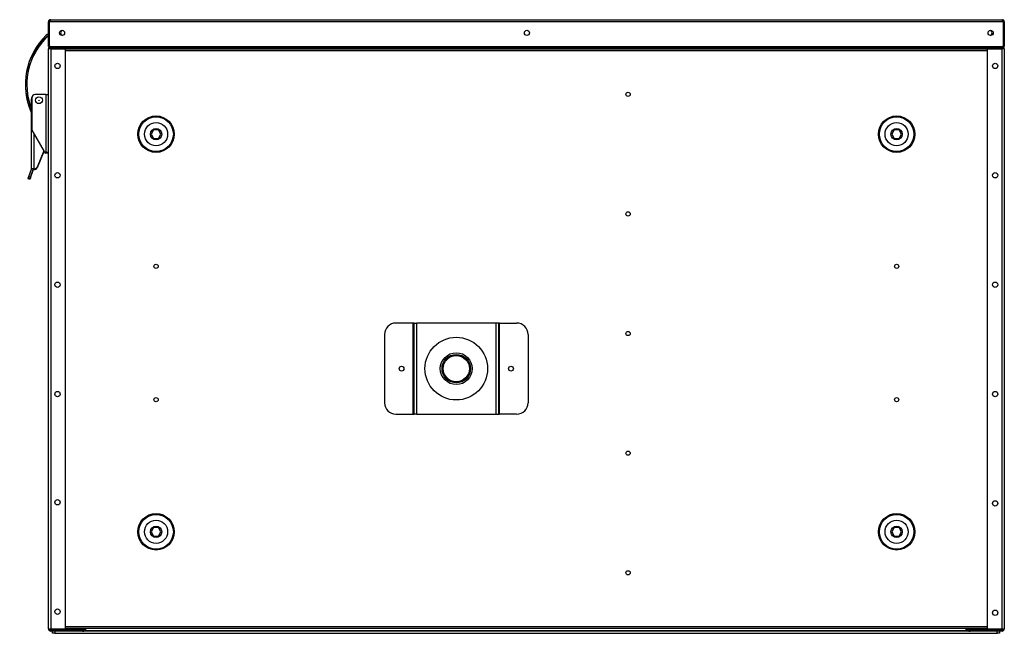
# Model space of a CAD drawing. Header units: millimetres. Extents: x 242 to 3657, y 247 to 3375.
# Tile 3 of 6: x 1378 to 2242, y 2836 to 3375. Entities that reach past the tile are written whole.
import ezdxf

# ---------------------------------------------------------------- set-up
doc = ezdxf.new("R2010")
doc.units = ezdxf.units.MM
for name, color, linetype in [('BURTA', 7, 'Continuous'), ('Domyślne', 7, 'Continuous'), ('DRZWI_ZEW_V', 7, 'Continuous'), ('MOC_REKU_TYŁ_NOW', 7, 'Continuous'), ('OBUDOWA_V', 7, 'Continuous'), ('PODLOGA_SKOS', 7, 'Continuous'), ('STOPKA', 7, 'Continuous'), ('TACKA_350V3', 7, 'Continuous'), ('TYL_DOL_SKOS', 7, 'Continuous'), ('UCHWYT_SYFONU_2S', 7, 'Continuous'), ('USZCZELKA_6_10', 7, 'Continuous'), ('USZCZELKA_DRZWI_', 7, 'Continuous'), ('USZCZELKA_PLECY_', 7, 'Continuous')]:
    doc.layers.add(name, color=color, linetype=linetype)

# ---------------------------------------------------------------- blocks, each defined once
blk = doc.blocks.new('SE3')
at = {"layer": 'BURTA', "color": 7, "linetype": 'Continuous'}
for p, q in [((1388.27, 3243.73), (1388.27, 3304.98)), ((1388.57, 3305.83), (1388.57, 3278.18)), ((1400.83, 3308.83), (1391.57, 3308.83)), ((1394.45, 3308.98), (1392.27, 3308.98)), ((1400.83, 3308.83), (1403.07, 3308.83)), ((1400.83, 3308.83), (1400.83, 3258.03)), ((1399.53, 3258.78), (1388.77, 3277.43)), ((1390.5, 3243.73), (1390.5, 3274.42)), ((1399.2, 3259.36), (1393.08, 3244.95)), ((1399.2, 3258.76), (1393.08, 3244.35)), ((1399.53, 3258.18), (1399.05, 3259.01)), ((1403.07, 3258.03), (1400.83, 3258.03)), ((1400.83, 3258.03), (1400.83, 3258.03)), ((1400.83, 3258.03), (1400.83, 3257.43)), ((1403.07, 3257.43), (1400.83, 3257.43)), ((1400.83, 3257.43), (1400.83, 3257.43)), ((1385.85, 3236.91), (1388.22, 3243.44)), ((1387.26, 3236.4), (1389.63, 3242.92)), ((1387.26, 3235.8), (1389.63, 3242.32)), ((1388.27, 3243.69), (1388.27, 3243.73)), ((1390.5, 3243.73), (1388.27, 3243.73)), ((1390.5, 3243.13), (1389.69, 3243.13)), ((1389.77, 3243.69), (1389.77, 3243.73)), ((1389.77, 3243.09), (1389.77, 3243.13)), ((1390.5, 3243.73), (1391.24, 3243.73)), ((1390.5, 3243.13), (1390.5, 3243.73)), ((1390.5, 3243.13), (1391.24, 3243.13)), ((1385.33, 3235.5), (1385.85, 3236.91)), ((1386.74, 3234.99), (1385.33, 3235.5)), ((1385.33, 3234.9), (1385.53, 3235.43)), ((1386.74, 3234.39), (1385.33, 3234.9)), ((1385.85, 3236.91), (1387.26, 3236.4)), ((1387.26, 3236.4), (1386.74, 3234.99)), ((1387.26, 3235.8), (1386.74, 3234.39)), ((1387.06, 3235.87), (1387.26, 3235.8))]:
    blk.add_line(p, q, dxfattribs=at)
for radius in [3, 0.172]:
    blk.add_circle((1394.77, 3303.83), radius, dxfattribs=at)
for centre, radius, start, end in [((1403.28, 3358.65), 3.2, 93.88735, 134.36148), ((1443.14, 3317.9), 60.2, 134.36148, 204.291), ((1443.14, 3317.9), 59, 134.36148, 201.56421), ((1443.14, 3317.3), 59, 134.36148, 179.70868), ((1403.28, 3358.65), 2, 96.22725, 134.36148), ((1403.28, 3358.05), 2, 96.22725, 134.36148), ((1443.14, 3317.3), 60.2, 179.71444, 204.291), ((1392.27, 3304.98), 4, 153.94666, 180), ((1391.57, 3305.83), 3, 90, 180), ((1392.27, 3304.98), 4, 90, 108.26507), ((1394.45, 3303.98), 5, 75.93013, 90), ((1390.07, 3278.18), 1.5, 180, 210), ((1400.83, 3259.53), 1.5, 210, 269.89972), ((1400.83, 3258.93), 1.5, 210, 269.89972), ((1387.53, 3243.69), 0.737, 340, 0), ((1387.53, 3243.69), 2.24, 340, 0), ((1387.53, 3243.09), 2.24, 340, 0), ((1391.24, 3245.73), 2, 270, 337), ((1391.24, 3245.13), 2, 270, 337)]:
    blk.add_arc(centre, radius, start, end, dxfattribs=at)
at = {"layer": 'DRZWI_ZEW_V', "color": 7, "linetype": 'Continuous'}
for p, q in [((1403.07, 3350.93), (1403.07, 3372.73)), ((1403.56, 3372.73), (1403.07, 3372.73)), ((1403.77, 3372.73), (1403.56, 3372.73)), ((1404.77, 3372.73), (1403.77, 3372.73)), ((1403.77, 3372.73), (1403.77, 3350.93)), ((1404.77, 3374.43), (2240.37, 3374.43)), ((1404.77, 3372.73), (1404.77, 3374.43)), ((2240.37, 3372.73), (1404.77, 3372.73)), ((1529.4, 3374.52), (1529.4, 3374.43)), ((1543.21, 3374.43), (1543.21, 3374.52)), ((1561.49, 3374.52), (1561.49, 3374.43)), ((1572.56, 3374.52), (1572.56, 3374.43)), ((1586.37, 3374.43), (1586.37, 3374.52)), ((2240.37, 3372.73), (2240.37, 3374.43)), ((2241.36, 3372.73), (2240.37, 3372.73)), ((2241.36, 3350.93), (2241.36, 3372.73)), ((2241.37, 3372.73), (2241.57, 3372.73)), ((2242.07, 3372.73), (2241.57, 3372.73)), ((2242.07, 3372.73), (2242.07, 3350.93)), ((1403.07, 3350.93), (1403.77, 3350.93)), ((1403.77, 3350.93), (2241.36, 3350.93)), ((2241.36, 3350.93), (2242.07, 3350.93))]:
    blk.add_line(p, q, dxfattribs=at)
for centre in [(1415.07, 3362.93), (1823.07, 3362.93), (2230.07, 3362.93)]:
    blk.add_circle(centre, 2.25, dxfattribs=at)
for centre, radius, start, end in [((1404.77, 3372.73), 1.7, 90, 180), ((1404.77, 3372.73), 1, 113.57818, 180), ((2240.37, 3372.73), 1.7, 0, 90), ((1416.07, 3362.93), 2.25, 102.83959, 257.16041), ((2229.07, 3362.93), 2.25, 0, 77.16041), ((2229.07, 3362.93), 2.25, 282.83959, 0)]:
    blk.add_arc(centre, radius, start, end, dxfattribs=at)
at = {"layer": 'MOC_REKU_TYŁ_NOW', "color": 7, "linetype": 'Continuous'}
for p, q in [((1406.72, 2835.93), (1406.72, 2837.93)), ((1408.72, 2835.93), (1406.72, 2835.93)), ((1408.72, 2837.93), (1408.72, 2835.93)), ((1408.72, 2835.93), (2235.72, 2835.93)), ((2235.72, 2835.93), (2235.72, 2837.93)), ((2237.72, 2835.93), (2235.72, 2835.93)), ((2237.72, 2837.93), (2237.72, 2835.93))]:
    blk.add_line(p, q, dxfattribs=at)
at = {"layer": 'OBUDOWA_V', "color": 7, "linetype": 'Continuous'}
for p, q in [((1405.07, 3348.93), (1403.07, 3348.93)), ((1403.07, 2839.93), (1403.07, 3348.93)), ((1405.07, 3350.93), (1405.07, 3349.93)), ((1405.07, 3349.64), (1405.07, 3349.93)), ((1405.07, 3349.93), (1433.07, 3349.93)), ((1405.07, 3348.93), (1405.07, 3349.64)), ((1418.07, 3348.93), (1405.07, 3348.93)), ((1405.07, 3348.93), (1405.07, 2839.93)), ((1418.07, 2839.93), (1418.07, 3348.93)), ((1433.07, 3350.93), (1433.07, 3349.93)), ((1433.07, 3349.93), (1434.07, 3349.93)), ((1434.07, 3349.93), (1434.07, 3350.93)), ((1434.07, 3349.93), (2019.66, 3349.93)), ((2209.06, 3349.93), (2211.07, 3349.93)), ((2211.07, 3349.93), (2211.07, 3350.93)), ((2212.07, 3349.93), (2211.07, 3349.93)), ((2212.07, 3350.93), (2212.07, 3349.93)), ((2212.07, 3349.93), (2240.07, 3349.93)), ((2240.07, 3348.93), (2227.07, 3348.93)), ((2227.07, 3348.93), (2227.07, 2839.93)), ((2240.07, 3350.93), (2240.07, 3349.93)), ((2240.07, 3349.64), (2240.07, 3349.93)), ((2240.07, 3349.64), (2240.07, 3348.93)), ((2240.07, 2839.93), (2240.07, 3348.93)), ((2242.07, 3348.93), (2240.07, 3348.93)), ((2242.07, 3348.93), (2242.07, 2839.93)), ((1403.07, 2839.93), (1405.07, 2839.93)), ((1405.07, 2839.22), (1405.07, 2839.93)), ((1405.07, 2839.93), (1418.07, 2839.93)), ((1405.07, 2839.22), (1405.07, 2838.93)), ((1405.07, 2837.93), (1405.07, 2838.93)), ((1433.07, 2838.93), (1405.07, 2838.93)), ((1433.07, 2837.93), (1405.07, 2837.93)), ((1435.96, 2839.93), (1418.07, 2839.93)), ((1433.07, 2838.93), (1434.07, 2838.93)), ((1433.07, 2837.93), (1433.07, 2838.93)), ((1433.07, 2837.93), (1434.07, 2837.93)), ((1435.96, 2838.93), (1434.07, 2838.93)), ((1434.07, 2838.93), (1434.07, 2837.93)), ((2211.07, 2837.93), (1434.07, 2837.93)), ((2227.07, 2839.93), (2208.46, 2839.93)), ((2211.07, 2838.93), (2208.46, 2838.93)), ((2211.07, 2838.93), (2211.07, 2837.93)), ((2211.07, 2838.93), (2212.07, 2838.93)), ((2211.07, 2837.93), (2212.07, 2837.93)), ((2240.07, 2838.93), (2212.07, 2838.93)), ((2212.07, 2837.93), (2212.07, 2838.93)), ((2240.07, 2837.93), (2212.07, 2837.93)), ((2227.07, 2839.93), (2240.07, 2839.93)), ((2240.07, 2839.93), (2242.07, 2839.93)), ((2240.07, 2839.93), (2240.07, 2839.22)), ((2240.07, 2839.22), (2240.07, 2838.93)), ((2240.07, 2837.93), (2240.07, 2838.93))]:
    blk.add_line(p, q, dxfattribs=at)
for centre in [(1411.07, 3333.93), (2234.07, 3333.93), (1411.07, 3237.93), (2234.07, 3237.93), (1411.07, 3141.93), (2234.07, 3141.93), (1411.07, 3045.93), (2234.07, 3045.93), (1411.07, 2950.93), (2234.07, 2949.93), (1411.07, 2854.93), (2234.07, 2853.93)]:
    blk.add_circle(centre, 2.35, dxfattribs=at)
for centre, radius, start, end in [((1405.07, 3348.93), 2, 90, 180), ((1405.07, 3348.93), 1, 90, 180), ((2240.07, 3348.93), 2, 0, 90), ((2240.07, 3348.93), 1, 0, 90), ((1405.07, 2839.93), 2, 180, 270), ((1405.07, 2839.93), 1, 180, 270), ((1406.17, 2841.15), 2.23, 240.22694, 268.40098), ((2238.96, 2841.15), 2.23, 271.59902, 299.77306), ((2240.07, 2839.93), 2, 270, 0), ((2240.07, 2839.93), 1, 270, 0)]:
    blk.add_arc(centre, radius, start, end, dxfattribs=at)
at = {"layer": 'PODLOGA_SKOS', "color": 7, "linetype": 'Continuous'}
for p, q in [((1405.26, 3349.03), (1405.26, 3349.83)), ((1405.26, 3349.83), (1420.26, 3349.83)), ((1420.26, 3349.83), (2224.86, 3349.83)), ((1420.26, 3349.83), (1420.26, 3349.03)), ((2224.86, 3349.03), (2224.86, 3349.83)), ((2224.86, 3349.83), (2239.86, 3349.83)), ((2239.86, 3349.83), (2239.86, 3349.03))]:
    blk.add_line(p, q, dxfattribs=at)
at = {"layer": 'STOPKA', "color": 7, "linetype": 'Continuous'}
for centre, radius in [((1497.56, 3274.03), 16), ((1497.56, 3274.03), 15.17), ((1497.56, 3274.03), 10.18), ((2147.56, 3274.03), 16), ((2147.56, 3274.03), 15.17), ((2147.56, 3274.03), 10.18), ((1497.56, 3274.03), 5), ((2147.56, 3274.03), 5), ((1497.56, 2925.03), 16), ((1497.56, 2925.03), 15.17), ((2147.56, 2925.03), 16), ((2147.56, 2925.03), 15.17), ((1497.56, 2925.03), 10.18), ((1497.56, 2925.03), 5), ((2147.56, 2925.03), 10.18), ((2147.56, 2925.03), 5)]:
    blk.add_circle(centre, radius, dxfattribs=at)
at = {"layer": 'TACKA_350V3', "color": 7, "linetype": 'Continuous'}
for radius in [12.5, 11.5]:
    blk.add_circle((1761.06, 3068.23), radius, dxfattribs=at)
at = {"layer": 'TYL_DOL_SKOS', "color": 7, "linetype": 'Continuous'}
for p, q in [((1405.26, 3349.03), (2239.86, 3349.03)), ((1405.26, 3349.03), (1405.26, 3348.93)), ((2227.07, 3347.23), (1418.07, 3347.23)), ((2239.86, 3348.93), (2239.86, 3349.03)), ((1495.43, 3277.73), (1493.29, 3274.03)), ((1499.7, 3277.73), (1495.43, 3277.73)), ((1501.83, 3274.03), (1499.7, 3277.73)), ((2145.43, 3277.73), (2143.29, 3274.03)), ((2149.7, 3277.73), (2145.43, 3277.73)), ((2151.83, 3274.03), (2149.7, 3277.73)), ((1493.29, 3274.03), (1495.43, 3270.33)), ((1495.43, 3270.33), (1499.7, 3270.33)), ((1499.7, 3270.33), (1501.83, 3274.03)), ((2143.29, 3274.03), (2145.43, 3270.33)), ((2145.43, 3270.33), (2149.7, 3270.33)), ((2149.7, 3270.33), (2151.83, 3274.03)), ((1495.43, 2928.73), (1493.29, 2925.03)), ((1493.29, 2925.03), (1495.43, 2921.33)), ((1499.7, 2928.73), (1495.43, 2928.73)), ((1495.43, 2921.33), (1499.7, 2921.33)), ((1501.83, 2925.03), (1499.7, 2928.73)), ((1499.7, 2921.33), (1501.83, 2925.03)), ((2145.43, 2928.73), (2143.29, 2925.03)), ((2143.29, 2925.03), (2145.43, 2921.33)), ((2149.7, 2928.73), (2145.43, 2928.73)), ((2145.43, 2921.33), (2149.7, 2921.33)), ((2151.83, 2925.03), (2149.7, 2928.73)), ((2149.7, 2921.33), (2151.83, 2925.03)), ((1418.07, 2841.83), (2227.07, 2841.83)), ((2227.07, 2840.03), (1418.07, 2840.03))]:
    blk.add_line(p, q, dxfattribs=at)
for centre, radius in [((1911.87, 3309.04), 1.85), ((1911.87, 3204.04), 1.85), ((1497.56, 3158.03), 1.85), ((2147.56, 3158.03), 1.85), ((1911.87, 3099.04), 1.85), ((1761.06, 3068.23), 14), ((1497.56, 3041.03), 1.85), ((2147.56, 3041.03), 1.85), ((1911.87, 2994.04), 1.85), ((1911.87, 2889.04), 1.85)]:
    blk.add_circle(centre, radius, dxfattribs=at)
at = {"layer": 'UCHWYT_SYFONU_2S', "color": 7, "linetype": 'Continuous'}
for p, q in [((1723.06, 3108.23), (1708.06, 3108.23)), ((1723.06, 3108.23), (1723.06, 3028.23)), ((1724.06, 3108.23), (1723.06, 3108.23)), ((1724.06, 3028.23), (1724.06, 3108.23)), ((1724.06, 3108.23), (1726.06, 3108.23)), ((1726.06, 3108.23), (1726.06, 3028.23)), ((1796.06, 3108.23), (1726.06, 3108.23)), ((1796.06, 3028.23), (1796.06, 3108.23)), ((1798.06, 3108.23), (1796.06, 3108.23)), ((1798.06, 3108.23), (1798.06, 3028.23)), ((1799.06, 3108.23), (1798.06, 3108.23)), ((1799.06, 3108.23), (1814.06, 3108.23)), ((1799.06, 3028.23), (1799.06, 3108.23)), ((1698.06, 3098.23), (1698.06, 3038.23)), ((1824.06, 3098.23), (1824.06, 3038.23)), ((1708.06, 3028.23), (1723.06, 3028.23)), ((1723.06, 3028.23), (1724.06, 3028.23)), ((1726.06, 3028.23), (1724.06, 3028.23)), ((1726.06, 3028.23), (1796.06, 3028.23)), ((1796.06, 3028.23), (1798.06, 3028.23)), ((1798.06, 3028.23), (1799.06, 3028.23)), ((1814.06, 3028.23), (1799.06, 3028.23))]:
    blk.add_line(p, q, dxfattribs=at)
for centre, radius in [((1761.06, 3068.23), 27.5), ((1713.06, 3068.23), 2.1), ((1809.06, 3068.23), 2.1)]:
    blk.add_circle(centre, radius, dxfattribs=at)
for centre, start, end in [((1708.06, 3098.23), 90, 180), ((1814.06, 3098.23), 0, 90), ((1708.06, 3038.23), 180, 270), ((1814.06, 3038.23), 270, 0)]:
    blk.add_arc(centre, 10, start, end, dxfattribs=at)
at = {"layer": 'USZCZELKA_6_10', "color": 7, "linetype": 'Continuous'}
for p, q in [((2019.66, 3349.95), (2019.66, 3349.83)), ((2209.06, 3349.95), (2019.66, 3349.95)), ((2209.06, 3349.83), (2209.06, 3349.95))]:
    blk.add_line(p, q, dxfattribs=at)
at = {"layer": 'USZCZELKA_DRZWI_', "color": 7, "linetype": 'Continuous'}
for p, q in [((1404.77, 3373.73), (1404.37, 3373.73)), ((1404.37, 3372.73), (1404.37, 3373.73)), ((2241.37, 3373.73), (2240.37, 3373.73)), ((2241.37, 3353.73), (2241.37, 3373.73)), ((2241.37, 3353.73), (2241.36, 3353.73))]:
    blk.add_line(p, q, dxfattribs=at)
at = {"layer": 'USZCZELKA_PLECY_', "color": 7, "linetype": 'Continuous'}
for p, q in [((1435.96, 2838.13), (1435.96, 2840.03)), ((2208.46, 2838.13), (1435.96, 2838.13)), ((2208.46, 2838.13), (2208.46, 2840.03))]:
    blk.add_line(p, q, dxfattribs=at)

msp = doc.modelspace()

# ---------------------------------------------------------------- block references
at = {"layer": 'Domyślne'}
msp.add_blockref('SE3', (0, 0), dxfattribs=at)

doc.saveas('drawing.dxf')
